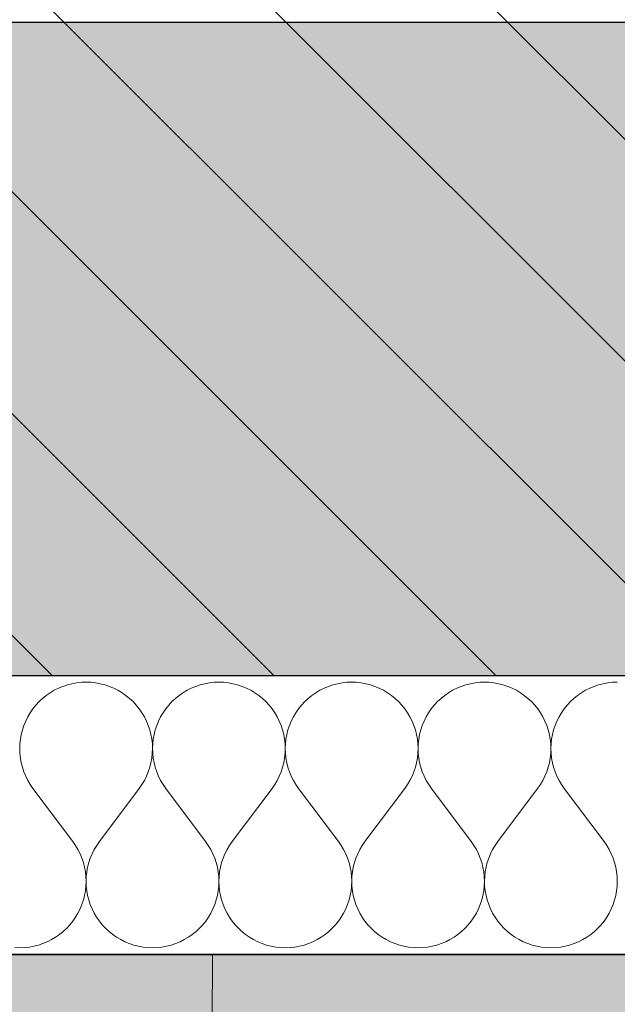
# Model space of a CAD drawing. Header units: millimetres. Extents: x -40276 to 214973, y -147941 to 35228.
# Tile 23 of 256: x -16724 to -16381, y 161 to 726. Entities that reach past the tile are written whole.
import ezdxf

# ---------------------------------------------------------------- set-up
doc = ezdxf.new("R2010")
doc.units = ezdxf.units.MM
doc.header["$MEASUREMENT"] = 0
doc.linetypes.add('Wipeout_Contour', pattern=[1000, 0, -1000])
for name, color, linetype in [('1._POHLED ZÁPADNÍ_2_0_plochy', 7, 'Continuous'), ('1._POHLED ZÁPADNÍ_2_2D prvky - obecné', 7, 'Continuous'), ('1._POHLED ZÁPADNÍ_2_akustické prvky', 7, 'Continuous'), ('1._POHLED ZÁPADNÍ_2_Nové_Výplně – Řezové', 7, 'Continuous'), ('1._POHLED ZÁPADNÍ_2_Situace - terén', 7, 'Continuous'), ('1._POHLED ZÁPADNÍ_2_TZB - elektroinstalace', 7, 'Continuous'), ('1._POHLED ZÁPADNÍ_2_Výplně – Řezové', 7, 'Continuous')]:
    doc.layers.add(name, color=color, linetype=linetype)
doc.linetypes.add('Elektřina - Elektrické vedení NN', pattern='A,0,[5,C.3 Koordinační situační výkres1.Shx,S=0.238095,R=0,X=0,Y=0.001199],-33,0', length=33)

# ---------------------------------------------------------------- blocks, each defined once
blk = doc.blocks.new('*X3', base_point=(-42174.69, -26223.67))
at = {"layer": '1._POHLED ZÁPADNÍ_2_Nové_Výplně – Řezové', "color": 21, "linetype": 'Continuous', "lineweight": 20, "true_color": 0xffaaaa}
for p, q in [((-16693.82, 345.05), (-16696.45, 344.37)), ((-16691.14, 345.53), (-16693.82, 345.05)), ((-16688.43, 345.82), (-16691.14, 345.53)), ((-16685.71, 345.92), (-16688.43, 345.82)), ((-16683, 345.82), (-16685.71, 345.92)), ((-16680.29, 345.53), (-16683, 345.82)), ((-16677.61, 345.05), (-16680.29, 345.53)), ((-16674.98, 344.37), (-16677.61, 345.05)), ((-16617.62, 345.05), (-16620.26, 344.37)), ((-16614.95, 345.53), (-16617.62, 345.05)), ((-16612.24, 345.82), (-16614.95, 345.53)), ((-16609.52, 345.92), (-16612.24, 345.82)), ((-16606.81, 345.82), (-16609.52, 345.92)), ((-16604.1, 345.53), (-16606.81, 345.82)), ((-16601.42, 345.05), (-16604.1, 345.53)), ((-16598.79, 344.37), (-16601.42, 345.05)), ((-16541.43, 345.05), (-16544.07, 344.37)), ((-16538.76, 345.53), (-16541.43, 345.05)), ((-16536.05, 345.82), (-16538.76, 345.53)), ((-16533.33, 345.92), (-16536.05, 345.82)), ((-16530.61, 345.82), (-16533.33, 345.92)), ((-16527.91, 345.53), (-16530.61, 345.82)), ((-16525.23, 345.05), (-16527.91, 345.53)), ((-16522.6, 344.37), (-16525.23, 345.05)), ((-16465.24, 345.05), (-16467.88, 344.37)), ((-16462.57, 345.53), (-16465.24, 345.05)), ((-16459.86, 345.82), (-16462.57, 345.53)), ((-16457.14, 345.92), (-16459.86, 345.82)), ((-16454.42, 345.82), (-16457.14, 345.92)), ((-16451.72, 345.53), (-16454.42, 345.82)), ((-16449.04, 345.05), (-16451.72, 345.53)), ((-16446.41, 344.37), (-16449.04, 345.05)), ((-16389.05, 345.05), (-16391.69, 344.37)), ((-16386.38, 345.53), (-16389.05, 345.05)), ((-16383.67, 345.82), (-16386.38, 345.53)), ((-16380.95, 345.92), (-16383.67, 345.82)), ((-16706.32, 339.86), (-16708.55, 338.31)), ((-16703.98, 341.25), (-16706.32, 339.86)), ((-16701.55, 342.47), (-16703.98, 341.25)), ((-16699.03, 343.51), (-16701.55, 342.47)), ((-16696.45, 344.37), (-16699.03, 343.51)), ((-16672.4, 343.51), (-16674.98, 344.37)), ((-16669.88, 342.47), (-16672.4, 343.51)), ((-16667.45, 341.25), (-16669.88, 342.47)), ((-16665.11, 339.86), (-16667.45, 341.25)), ((-16662.88, 338.31), (-16665.11, 339.86)), ((-16630.13, 339.86), (-16632.36, 338.31)), ((-16627.79, 341.25), (-16630.13, 339.86)), ((-16625.36, 342.47), (-16627.79, 341.25)), ((-16622.84, 343.51), (-16625.36, 342.47)), ((-16620.26, 344.37), (-16622.84, 343.51)), ((-16596.21, 343.51), (-16598.79, 344.37)), ((-16593.69, 342.47), (-16596.21, 343.51)), ((-16591.26, 341.25), (-16593.69, 342.47)), ((-16588.92, 339.86), (-16591.26, 341.25)), ((-16586.69, 338.31), (-16588.92, 339.86)), ((-16553.94, 339.86), (-16556.17, 338.31)), ((-16551.6, 341.25), (-16553.94, 339.86)), ((-16549.16, 342.47), (-16551.6, 341.25)), ((-16546.65, 343.51), (-16549.16, 342.47)), ((-16544.07, 344.37), (-16546.65, 343.51)), ((-16520.02, 343.51), (-16522.6, 344.37)), ((-16517.5, 342.47), (-16520.02, 343.51)), ((-16515.07, 341.25), (-16517.5, 342.47)), ((-16512.73, 339.86), (-16515.07, 341.25)), ((-16510.5, 338.31), (-16512.73, 339.86)), ((-16477.75, 339.86), (-16479.98, 338.31)), ((-16475.41, 341.25), (-16477.75, 339.86)), ((-16472.97, 342.47), (-16475.41, 341.25)), ((-16470.46, 343.51), (-16472.97, 342.47)), ((-16467.88, 344.37), (-16470.46, 343.51)), ((-16443.82, 343.51), (-16446.41, 344.37)), ((-16441.31, 342.47), (-16443.82, 343.51)), ((-16438.88, 341.25), (-16441.31, 342.47)), ((-16436.54, 339.86), (-16438.88, 341.25)), ((-16434.31, 338.31), (-16436.54, 339.86)), ((-16401.56, 339.86), (-16403.79, 338.31)), ((-16399.22, 341.25), (-16401.56, 339.86)), ((-16396.78, 342.47), (-16399.22, 341.25)), ((-16394.27, 343.51), (-16396.78, 342.47)), ((-16391.69, 344.37), (-16394.27, 343.51)), ((-16712.66, 334.75), (-16714.51, 332.76)), ((-16710.67, 336.6), (-16712.66, 334.75)), ((-16708.55, 338.31), (-16710.67, 336.6)), ((-16660.76, 336.6), (-16662.88, 338.31)), ((-16658.77, 334.75), (-16660.76, 336.6)), ((-16656.92, 332.76), (-16658.77, 334.75)), ((-16636.47, 334.75), (-16638.32, 332.76)), ((-16634.48, 336.6), (-16636.47, 334.75)), ((-16632.36, 338.31), (-16634.48, 336.6)), ((-16584.57, 336.6), (-16586.69, 338.31)), ((-16582.58, 334.75), (-16584.57, 336.6)), ((-16580.72, 332.76), (-16582.58, 334.75)), ((-16560.28, 334.75), (-16562.13, 332.76)), ((-16558.29, 336.6), (-16560.28, 334.75)), ((-16556.17, 338.31), (-16558.29, 336.6)), ((-16508.38, 336.6), (-16510.5, 338.31)), ((-16506.39, 334.75), (-16508.38, 336.6)), ((-16504.53, 332.76), (-16506.39, 334.75)), ((-16484.09, 334.75), (-16485.94, 332.76)), ((-16482.1, 336.6), (-16484.09, 334.75)), ((-16479.98, 338.31), (-16482.1, 336.6)), ((-16432.19, 336.6), (-16434.31, 338.31)), ((-16430.2, 334.75), (-16432.19, 336.6)), ((-16428.34, 332.76), (-16430.2, 334.75)), ((-16407.9, 334.75), (-16409.75, 332.76)), ((-16405.91, 336.6), (-16407.9, 334.75)), ((-16403.79, 338.31), (-16405.91, 336.6)), ((-16717.77, 328.4), (-16719.16, 326.06)), ((-16716.22, 330.64), (-16717.77, 328.4)), ((-16714.51, 332.76), (-16716.22, 330.64)), ((-16655.21, 330.64), (-16656.92, 332.76)), ((-16653.66, 328.4), (-16655.21, 330.64)), ((-16652.27, 326.06), (-16653.66, 328.4)), ((-16641.58, 328.4), (-16642.97, 326.06)), ((-16640.03, 330.64), (-16641.58, 328.4)), ((-16638.32, 332.76), (-16640.03, 330.64)), ((-16579.02, 330.64), (-16580.72, 332.76)), ((-16577.47, 328.4), (-16579.02, 330.64)), ((-16576.08, 326.06), (-16577.47, 328.4)), ((-16565.39, 328.4), (-16566.78, 326.06)), ((-16563.84, 330.64), (-16565.39, 328.4)), ((-16562.13, 332.76), (-16563.84, 330.64)), ((-16502.83, 330.64), (-16504.53, 332.76)), ((-16501.28, 328.4), (-16502.83, 330.64)), ((-16499.89, 326.06), (-16501.28, 328.4)), ((-16489.2, 328.4), (-16490.59, 326.06)), ((-16487.65, 330.64), (-16489.2, 328.4)), ((-16485.94, 332.76), (-16487.65, 330.64)), ((-16426.64, 330.64), (-16428.34, 332.76)), ((-16425.09, 328.4), (-16426.64, 330.64)), ((-16423.7, 326.06), (-16425.09, 328.4)), ((-16413.01, 328.4), (-16414.4, 326.06)), ((-16411.46, 330.64), (-16413.01, 328.4)), ((-16409.75, 332.76), (-16411.46, 330.64)), ((-16720.37, 323.63), (-16721.41, 321.12)), ((-16719.16, 326.06), (-16720.37, 323.63)), ((-16651.05, 323.63), (-16652.27, 326.06)), ((-16650.01, 321.12), (-16651.05, 323.63)), ((-16644.18, 323.63), (-16645.22, 321.12)), ((-16642.97, 326.06), (-16644.18, 323.63)), ((-16574.86, 323.63), (-16576.08, 326.06)), ((-16573.82, 321.12), (-16574.86, 323.63)), ((-16567.99, 323.63), (-16569.03, 321.12)), ((-16566.78, 326.06), (-16567.99, 323.63)), ((-16498.67, 323.63), (-16499.89, 326.06)), ((-16497.63, 321.12), (-16498.67, 323.63)), ((-16491.8, 323.63), (-16492.84, 321.12)), ((-16490.59, 326.06), (-16491.8, 323.63)), ((-16422.48, 323.63), (-16423.7, 326.06)), ((-16421.44, 321.12), (-16422.48, 323.63)), ((-16415.61, 323.63), (-16416.65, 321.12)), ((-16414.4, 326.06), (-16415.61, 323.63)), ((-16722.27, 318.53), (-16722.94, 315.9)), ((-16721.41, 321.12), (-16722.27, 318.53)), ((-16649.16, 318.53), (-16650.01, 321.12)), ((-16648.49, 315.9), (-16649.16, 318.53)), ((-16646.08, 318.53), (-16646.75, 315.9)), ((-16645.22, 321.12), (-16646.08, 318.53)), ((-16572.97, 318.53), (-16573.82, 321.12)), ((-16572.29, 315.9), (-16572.97, 318.53)), ((-16569.89, 318.53), (-16570.56, 315.9)), ((-16569.03, 321.12), (-16569.89, 318.53)), ((-16496.78, 318.53), (-16497.63, 321.12)), ((-16496.1, 315.9), (-16496.78, 318.53)), ((-16493.7, 318.53), (-16494.37, 315.9)), ((-16492.84, 321.12), (-16493.7, 318.53)), ((-16420.59, 318.53), (-16421.44, 321.12)), ((-16419.91, 315.9), (-16420.59, 318.53)), ((-16417.51, 318.53), (-16418.18, 315.9)), ((-16416.65, 321.12), (-16417.51, 318.53)), ((-16723.42, 313.22), (-16723.71, 310.52)), ((-16722.94, 315.9), (-16723.42, 313.22)), ((-16648, 313.22), (-16648.49, 315.9)), ((-16647.71, 310.52), (-16648, 313.22)), ((-16647.23, 313.22), (-16647.52, 310.52)), ((-16646.75, 315.9), (-16647.23, 313.22)), ((-16571.81, 313.22), (-16572.29, 315.9)), ((-16571.52, 310.52), (-16571.81, 313.22)), ((-16571.04, 313.22), (-16571.33, 310.52)), ((-16570.56, 315.9), (-16571.04, 313.22)), ((-16495.62, 313.22), (-16496.1, 315.9)), ((-16495.33, 310.52), (-16495.62, 313.22)), ((-16494.85, 313.22), (-16495.14, 310.52)), ((-16494.37, 315.9), (-16494.85, 313.22)), ((-16419.43, 313.22), (-16419.91, 315.9)), ((-16419.14, 310.52), (-16419.43, 313.22)), ((-16418.66, 313.22), (-16418.95, 310.52)), ((-16418.18, 315.9), (-16418.66, 313.22)), ((-16723.71, 310.52), (-16723.81, 307.8)), ((-16723.81, 307.8), (-16723.71, 305.08)), ((-16647.72, 305.08), (-16647.62, 307.8)), ((-16647.62, 307.8), (-16647.71, 310.52)), ((-16647.52, 310.52), (-16647.62, 307.8)), ((-16647.62, 307.8), (-16647.52, 305.08)), ((-16571.53, 305.08), (-16571.43, 307.8)), ((-16571.43, 307.8), (-16571.52, 310.52)), ((-16571.33, 310.52), (-16571.43, 307.8)), ((-16571.43, 307.8), (-16571.33, 305.08)), ((-16495.34, 305.08), (-16495.24, 307.8)), ((-16495.24, 307.8), (-16495.33, 310.52)), ((-16495.14, 310.52), (-16495.24, 307.8)), ((-16495.24, 307.8), (-16495.14, 305.08)), ((-16419.15, 305.08), (-16419.05, 307.8)), ((-16419.05, 307.8), (-16419.14, 310.52)), ((-16418.95, 310.52), (-16419.05, 307.8)), ((-16419.05, 307.8), (-16418.95, 305.08)), ((-16723.71, 305.08), (-16723.42, 302.37)), ((-16723.42, 302.37), (-16722.93, 299.7)), ((-16722.93, 299.7), (-16722.26, 297.06)), ((-16649.17, 297.06), (-16648.5, 299.7)), ((-16648.5, 299.7), (-16648.01, 302.37)), ((-16648.01, 302.37), (-16647.72, 305.08)), ((-16647.52, 305.08), (-16647.23, 302.37)), ((-16647.23, 302.37), (-16646.74, 299.7)), ((-16646.74, 299.7), (-16646.07, 297.06)), ((-16572.98, 297.06), (-16572.31, 299.7)), ((-16572.31, 299.7), (-16571.82, 302.37)), ((-16571.82, 302.37), (-16571.53, 305.08)), ((-16571.33, 305.08), (-16571.04, 302.37)), ((-16571.04, 302.37), (-16570.55, 299.7)), ((-16570.55, 299.7), (-16569.88, 297.06)), ((-16496.79, 297.06), (-16496.11, 299.7)), ((-16496.11, 299.7), (-16495.63, 302.37)), ((-16495.63, 302.37), (-16495.34, 305.08)), ((-16495.14, 305.08), (-16494.85, 302.37)), ((-16494.85, 302.37), (-16494.36, 299.7)), ((-16494.36, 299.7), (-16493.69, 297.06)), ((-16420.6, 297.06), (-16419.92, 299.7)), ((-16419.92, 299.7), (-16419.44, 302.37)), ((-16419.44, 302.37), (-16419.15, 305.08)), ((-16418.95, 305.08), (-16418.66, 302.37)), ((-16418.66, 302.37), (-16418.17, 299.7)), ((-16418.17, 299.7), (-16417.5, 297.06)), ((-16722.26, 297.06), (-16721.4, 294.48)), ((-16721.4, 294.48), (-16720.35, 291.97)), ((-16651.07, 291.97), (-16650.03, 294.48)), ((-16650.03, 294.48), (-16649.17, 297.06)), ((-16646.07, 297.06), (-16645.21, 294.48)), ((-16645.21, 294.48), (-16644.16, 291.97)), ((-16574.88, 291.97), (-16573.84, 294.48)), ((-16573.84, 294.48), (-16572.98, 297.06)), ((-16569.88, 297.06), (-16569.02, 294.48)), ((-16569.02, 294.48), (-16567.97, 291.97)), ((-16498.69, 291.97), (-16497.65, 294.48)), ((-16497.65, 294.48), (-16496.79, 297.06)), ((-16493.69, 297.06), (-16492.83, 294.48)), ((-16492.83, 294.48), (-16491.78, 291.97)), ((-16422.5, 291.97), (-16421.46, 294.48)), ((-16421.46, 294.48), (-16420.6, 297.06)), ((-16417.5, 297.06), (-16416.64, 294.48)), ((-16416.64, 294.48), (-16415.59, 291.97)), ((-16720.35, 291.97), (-16719.13, 289.54)), ((-16719.13, 289.54), (-16717.74, 287.2)), ((-16653.68, 287.2), (-16652.29, 289.54)), ((-16652.29, 289.54), (-16651.07, 291.97)), ((-16644.16, 291.97), (-16642.94, 289.54)), ((-16642.94, 289.54), (-16641.55, 287.2)), ((-16577.49, 287.2), (-16576.1, 289.54)), ((-16576.1, 289.54), (-16574.88, 291.97)), ((-16567.97, 291.97), (-16566.75, 289.54)), ((-16566.75, 289.54), (-16565.36, 287.2)), ((-16501.3, 287.2), (-16499.91, 289.54)), ((-16499.91, 289.54), (-16498.69, 291.97)), ((-16491.78, 291.97), (-16490.56, 289.54)), ((-16490.56, 289.54), (-16489.17, 287.2)), ((-16425.11, 287.2), (-16423.72, 289.54)), ((-16423.72, 289.54), (-16422.5, 291.97)), ((-16415.59, 291.97), (-16414.37, 289.54)), ((-16414.37, 289.54), (-16412.98, 287.2)), ((-16717.74, 287.2), (-16716.19, 284.96)), ((-16693.33, 254.49), (-16716.19, 284.96)), ((-16678.1, 254.49), (-16655.24, 284.96)), ((-16655.24, 284.96), (-16653.68, 287.2)), ((-16641.55, 287.2), (-16640, 284.96)), ((-16617.14, 254.49), (-16640, 284.96)), ((-16601.9, 254.49), (-16579.05, 284.96)), ((-16579.05, 284.96), (-16577.49, 287.2)), ((-16565.36, 287.2), (-16563.81, 284.96)), ((-16540.95, 254.49), (-16563.81, 284.96)), ((-16525.71, 254.49), (-16502.86, 284.96)), ((-16502.86, 284.96), (-16501.3, 287.2)), ((-16489.17, 287.2), (-16487.62, 284.96)), ((-16464.76, 254.49), (-16487.62, 284.96)), ((-16449.52, 254.49), (-16426.67, 284.96)), ((-16426.67, 284.96), (-16425.11, 287.2)), ((-16412.98, 287.2), (-16411.43, 284.96)), ((-16388.57, 254.49), (-16411.43, 284.96)), ((-16691.78, 252.25), (-16693.33, 254.49)), ((-16678.1, 254.49), (-16679.65, 252.25)), ((-16615.59, 252.25), (-16617.14, 254.49)), ((-16601.9, 254.49), (-16603.46, 252.25)), ((-16539.4, 252.25), (-16540.95, 254.49)), ((-16525.71, 254.49), (-16527.27, 252.25)), ((-16463.21, 252.25), (-16464.76, 254.49)), ((-16449.52, 254.49), (-16451.08, 252.25)), ((-16387.02, 252.25), (-16388.57, 254.49)), ((-16690.39, 249.92), (-16691.78, 252.25)), ((-16689.17, 247.48), (-16690.39, 249.92)), ((-16681.04, 249.92), (-16682.26, 247.48)), ((-16679.65, 252.25), (-16681.04, 249.92)), ((-16614.2, 249.92), (-16615.59, 252.25)), ((-16612.98, 247.48), (-16614.2, 249.92)), ((-16604.85, 249.92), (-16606.07, 247.48)), ((-16603.46, 252.25), (-16604.85, 249.92)), ((-16538.01, 249.92), (-16539.4, 252.25)), ((-16536.79, 247.48), (-16538.01, 249.92)), ((-16528.66, 249.92), (-16529.88, 247.48)), ((-16527.27, 252.25), (-16528.66, 249.92)), ((-16461.82, 249.92), (-16463.21, 252.25)), ((-16460.6, 247.48), (-16461.82, 249.92)), ((-16452.47, 249.92), (-16453.69, 247.48)), ((-16451.08, 252.25), (-16452.47, 249.92)), ((-16385.63, 249.92), (-16387.02, 252.25)), ((-16384.41, 247.48), (-16385.63, 249.92)), ((-16688.13, 244.97), (-16689.17, 247.48)), ((-16687.27, 242.39), (-16688.13, 244.97)), ((-16683.3, 244.97), (-16684.16, 242.39)), ((-16682.26, 247.48), (-16683.3, 244.97)), ((-16611.94, 244.97), (-16612.98, 247.48)), ((-16611.08, 242.39), (-16611.94, 244.97)), ((-16607.11, 244.97), (-16607.97, 242.39)), ((-16606.07, 247.48), (-16607.11, 244.97)), ((-16535.75, 244.97), (-16536.79, 247.48)), ((-16534.88, 242.39), (-16535.75, 244.97)), ((-16530.92, 244.97), (-16531.78, 242.39)), ((-16529.88, 247.48), (-16530.92, 244.97)), ((-16459.56, 244.97), (-16460.6, 247.48)), ((-16458.69, 242.39), (-16459.56, 244.97)), ((-16454.73, 244.97), (-16455.59, 242.39)), ((-16453.69, 247.48), (-16454.73, 244.97)), ((-16383.36, 244.97), (-16384.41, 247.48)), ((-16382.5, 242.39), (-16383.36, 244.97)), ((-16686.59, 239.76), (-16687.27, 242.39)), ((-16686.11, 237.08), (-16686.59, 239.76)), ((-16684.84, 239.76), (-16685.32, 237.08)), ((-16684.16, 242.39), (-16684.84, 239.76)), ((-16610.4, 239.76), (-16611.08, 242.39)), ((-16609.92, 237.08), (-16610.4, 239.76)), ((-16608.65, 239.76), (-16609.13, 237.08)), ((-16607.97, 242.39), (-16608.65, 239.76)), ((-16534.21, 239.76), (-16534.88, 242.39)), ((-16533.72, 237.08), (-16534.21, 239.76)), ((-16532.46, 239.76), (-16532.94, 237.08)), ((-16531.78, 242.39), (-16532.46, 239.76)), ((-16458.02, 239.76), (-16458.69, 242.39)), ((-16457.53, 237.08), (-16458.02, 239.76)), ((-16456.27, 239.76), (-16456.75, 237.08)), ((-16455.59, 242.39), (-16456.27, 239.76)), ((-16381.83, 239.76), (-16382.5, 242.39)), ((-16381.34, 237.08), (-16381.83, 239.76)), ((-16685.81, 234.37), (-16686.11, 237.08)), ((-16685.71, 231.66), (-16685.81, 234.37)), ((-16685.81, 228.94), (-16685.71, 231.66)), ((-16685.62, 234.37), (-16685.71, 231.66)), ((-16685.71, 231.66), (-16685.62, 228.94)), ((-16685.32, 237.08), (-16685.62, 234.37)), ((-16609.62, 234.37), (-16609.92, 237.08)), ((-16609.52, 231.66), (-16609.62, 234.37)), ((-16609.62, 228.94), (-16609.52, 231.66)), ((-16609.42, 234.37), (-16609.52, 231.66)), ((-16609.52, 231.66), (-16609.43, 228.94)), ((-16609.13, 237.08), (-16609.42, 234.37)), ((-16533.43, 234.37), (-16533.72, 237.08)), ((-16533.33, 231.66), (-16533.43, 234.37)), ((-16533.43, 228.94), (-16533.33, 231.66)), ((-16533.23, 234.37), (-16533.33, 231.66)), ((-16533.33, 231.66), (-16533.24, 228.94)), ((-16532.94, 237.08), (-16533.23, 234.37)), ((-16457.24, 234.37), (-16457.53, 237.08)), ((-16457.14, 231.66), (-16457.24, 234.37)), ((-16457.24, 228.94), (-16457.14, 231.66)), ((-16457.04, 234.37), (-16457.14, 231.66)), ((-16457.14, 231.66), (-16457.05, 228.94)), ((-16456.75, 237.08), (-16457.04, 234.37)), ((-16381.05, 234.37), (-16381.34, 237.08)), ((-16380.95, 231.66), (-16381.05, 234.37)), ((-16381.05, 228.94), (-16380.95, 231.66)), ((-16686.58, 223.55), (-16686.1, 226.23)), ((-16686.1, 226.23), (-16685.81, 228.94)), ((-16685.62, 228.94), (-16685.33, 226.23)), ((-16685.33, 226.23), (-16684.85, 223.55)), ((-16610.39, 223.55), (-16609.91, 226.23)), ((-16609.91, 226.23), (-16609.62, 228.94)), ((-16609.43, 228.94), (-16609.14, 226.23)), ((-16609.14, 226.23), (-16608.66, 223.55)), ((-16534.2, 223.55), (-16533.72, 226.23)), ((-16533.72, 226.23), (-16533.43, 228.94)), ((-16533.24, 228.94), (-16532.95, 226.23)), ((-16532.95, 226.23), (-16532.47, 223.55)), ((-16458.01, 223.55), (-16457.53, 226.23)), ((-16457.53, 226.23), (-16457.24, 228.94)), ((-16457.05, 228.94), (-16456.76, 226.23)), ((-16456.76, 226.23), (-16456.28, 223.55)), ((-16381.82, 223.55), (-16381.34, 226.23)), ((-16381.34, 226.23), (-16381.05, 228.94)), ((-16688.11, 218.34), (-16687.25, 220.92)), ((-16687.25, 220.92), (-16686.58, 223.55)), ((-16684.85, 223.55), (-16684.18, 220.92)), ((-16684.18, 220.92), (-16683.32, 218.34)), ((-16611.92, 218.34), (-16611.06, 220.92)), ((-16611.06, 220.92), (-16610.39, 223.55)), ((-16608.66, 223.55), (-16607.99, 220.92)), ((-16607.99, 220.92), (-16607.13, 218.34)), ((-16535.73, 218.34), (-16534.87, 220.92)), ((-16534.87, 220.92), (-16534.2, 223.55)), ((-16532.47, 223.55), (-16531.8, 220.92)), ((-16531.8, 220.92), (-16530.94, 218.34)), ((-16459.54, 218.34), (-16458.68, 220.92)), ((-16458.68, 220.92), (-16458.01, 223.55)), ((-16456.28, 223.55), (-16455.61, 220.92)), ((-16455.61, 220.92), (-16454.75, 218.34)), ((-16383.35, 218.34), (-16382.49, 220.92)), ((-16382.49, 220.92), (-16381.82, 223.55)), ((-16690.37, 213.39), (-16689.15, 215.82)), ((-16689.15, 215.82), (-16688.11, 218.34)), ((-16683.32, 218.34), (-16682.28, 215.82)), ((-16682.28, 215.82), (-16681.06, 213.39)), ((-16614.18, 213.39), (-16612.96, 215.82)), ((-16612.96, 215.82), (-16611.92, 218.34)), ((-16607.13, 218.34), (-16606.09, 215.82)), ((-16606.09, 215.82), (-16604.87, 213.39)), ((-16537.99, 213.39), (-16536.77, 215.82)), ((-16536.77, 215.82), (-16535.73, 218.34)), ((-16530.94, 218.34), (-16529.9, 215.82)), ((-16529.9, 215.82), (-16528.68, 213.39)), ((-16461.79, 213.39), (-16460.58, 215.82)), ((-16460.58, 215.82), (-16459.54, 218.34)), ((-16454.75, 218.34), (-16453.71, 215.82)), ((-16453.71, 215.82), (-16452.49, 213.39)), ((-16385.6, 213.39), (-16384.39, 215.82)), ((-16384.39, 215.82), (-16383.35, 218.34)), ((-16693.3, 208.81), (-16691.75, 211.05)), ((-16691.75, 211.05), (-16690.37, 213.39)), ((-16681.06, 213.39), (-16679.68, 211.05)), ((-16679.68, 211.05), (-16678.12, 208.81)), ((-16617.11, 208.81), (-16615.56, 211.05)), ((-16615.56, 211.05), (-16614.18, 213.39)), ((-16604.87, 213.39), (-16603.48, 211.05)), ((-16603.48, 211.05), (-16601.93, 208.81)), ((-16540.92, 208.81), (-16539.37, 211.05)), ((-16539.37, 211.05), (-16537.99, 213.39)), ((-16528.68, 213.39), (-16527.29, 211.05)), ((-16527.29, 211.05), (-16525.74, 208.81)), ((-16464.73, 208.81), (-16463.18, 211.05)), ((-16463.18, 211.05), (-16461.79, 213.39)), ((-16452.49, 213.39), (-16451.1, 211.05)), ((-16451.1, 211.05), (-16449.55, 208.81)), ((-16388.54, 208.81), (-16386.99, 211.05)), ((-16386.99, 211.05), (-16385.6, 213.39)), ((-16698.85, 202.85), (-16696.86, 204.7)), ((-16696.86, 204.7), (-16695.01, 206.69)), ((-16695.01, 206.69), (-16693.3, 208.81)), ((-16678.12, 208.81), (-16676.42, 206.69)), ((-16676.42, 206.69), (-16674.57, 204.7)), ((-16674.57, 204.7), (-16672.57, 202.85)), ((-16622.66, 202.85), (-16620.67, 204.7)), ((-16620.67, 204.7), (-16618.82, 206.69)), ((-16618.82, 206.69), (-16617.11, 208.81)), ((-16601.93, 208.81), (-16600.23, 206.69)), ((-16600.23, 206.69), (-16598.37, 204.7)), ((-16598.37, 204.7), (-16596.38, 202.85)), ((-16546.47, 202.85), (-16544.48, 204.7)), ((-16544.48, 204.7), (-16542.63, 206.69)), ((-16542.63, 206.69), (-16540.92, 208.81)), ((-16525.74, 208.81), (-16524.04, 206.69)), ((-16524.04, 206.69), (-16522.18, 204.7)), ((-16522.18, 204.7), (-16520.19, 202.85)), ((-16470.28, 202.85), (-16468.29, 204.7)), ((-16468.29, 204.7), (-16466.44, 206.69)), ((-16466.44, 206.69), (-16464.73, 208.81)), ((-16449.55, 208.81), (-16447.85, 206.69)), ((-16447.85, 206.69), (-16445.99, 204.7)), ((-16445.99, 204.7), (-16444, 202.85)), ((-16394.09, 202.85), (-16392.1, 204.7)), ((-16392.1, 204.7), (-16390.25, 206.69)), ((-16390.25, 206.69), (-16388.54, 208.81)), ((-16707.98, 196.98), (-16705.55, 198.2)), ((-16705.55, 198.2), (-16703.21, 199.59)), ((-16703.21, 199.59), (-16700.97, 201.14)), ((-16700.97, 201.14), (-16698.85, 202.85)), ((-16672.57, 202.85), (-16670.46, 201.14)), ((-16670.46, 201.14), (-16668.22, 199.59)), ((-16668.22, 199.59), (-16665.88, 198.2)), ((-16665.88, 198.2), (-16663.45, 196.98)), ((-16631.79, 196.98), (-16629.36, 198.2)), ((-16629.36, 198.2), (-16627.02, 199.59)), ((-16627.02, 199.59), (-16624.78, 201.14)), ((-16624.78, 201.14), (-16622.66, 202.85)), ((-16596.38, 202.85), (-16594.27, 201.14)), ((-16594.27, 201.14), (-16592.03, 199.59)), ((-16592.03, 199.59), (-16589.69, 198.2)), ((-16589.69, 198.2), (-16587.26, 196.98)), ((-16555.6, 196.98), (-16553.16, 198.2)), ((-16553.16, 198.2), (-16550.83, 199.59)), ((-16550.83, 199.59), (-16548.59, 201.14)), ((-16548.59, 201.14), (-16546.47, 202.85)), ((-16520.19, 202.85), (-16518.08, 201.14)), ((-16518.08, 201.14), (-16515.84, 199.59)), ((-16515.84, 199.59), (-16513.5, 198.2)), ((-16513.5, 198.2), (-16511.07, 196.98)), ((-16479.41, 196.98), (-16476.97, 198.2)), ((-16476.97, 198.2), (-16474.63, 199.59)), ((-16474.63, 199.59), (-16472.4, 201.14)), ((-16472.4, 201.14), (-16470.28, 202.85)), ((-16444, 202.85), (-16441.89, 201.14)), ((-16441.89, 201.14), (-16439.65, 199.59)), ((-16439.65, 199.59), (-16437.31, 198.2)), ((-16437.31, 198.2), (-16434.88, 196.98)), ((-16403.22, 196.98), (-16400.78, 198.2)), ((-16400.78, 198.2), (-16398.44, 199.59)), ((-16398.44, 199.59), (-16396.21, 201.14)), ((-16396.21, 201.14), (-16394.09, 202.85)), ((-16726.53, 193.63), (-16723.81, 193.54)), ((-16723.81, 193.54), (-16721.09, 193.63)), ((-16721.09, 193.63), (-16718.39, 193.92)), ((-16718.39, 193.92), (-16715.71, 194.41)), ((-16715.71, 194.41), (-16713.07, 195.08)), ((-16713.07, 195.08), (-16710.49, 195.94)), ((-16710.49, 195.94), (-16707.98, 196.98)), ((-16663.45, 196.98), (-16660.94, 195.94)), ((-16660.94, 195.94), (-16658.36, 195.08)), ((-16658.36, 195.08), (-16655.72, 194.41)), ((-16655.72, 194.41), (-16653.04, 193.92)), ((-16653.04, 193.92), (-16650.34, 193.63)), ((-16650.34, 193.63), (-16647.62, 193.54)), ((-16647.62, 193.54), (-16644.9, 193.63)), ((-16644.9, 193.63), (-16642.2, 193.92)), ((-16642.2, 193.92), (-16639.52, 194.41)), ((-16639.52, 194.41), (-16636.88, 195.08)), ((-16636.88, 195.08), (-16634.3, 195.94)), ((-16634.3, 195.94), (-16631.79, 196.98)), ((-16587.26, 196.98), (-16584.75, 195.94)), ((-16584.75, 195.94), (-16582.17, 195.08)), ((-16582.17, 195.08), (-16579.53, 194.41)), ((-16579.53, 194.41), (-16576.85, 193.92)), ((-16576.85, 193.92), (-16574.15, 193.63)), ((-16574.15, 193.63), (-16571.43, 193.54)), ((-16571.43, 193.54), (-16568.71, 193.63)), ((-16568.71, 193.63), (-16566, 193.92)), ((-16566, 193.92), (-16563.33, 194.41)), ((-16563.33, 194.41), (-16560.69, 195.08)), ((-16560.69, 195.08), (-16558.11, 195.94)), ((-16558.11, 195.94), (-16555.6, 196.98)), ((-16511.07, 196.98), (-16508.56, 195.94)), ((-16508.56, 195.94), (-16505.98, 195.08)), ((-16505.98, 195.08), (-16503.34, 194.41)), ((-16503.34, 194.41), (-16500.66, 193.92)), ((-16500.66, 193.92), (-16497.96, 193.63)), ((-16497.96, 193.63), (-16495.24, 193.54)), ((-16495.24, 193.54), (-16492.52, 193.63)), ((-16492.52, 193.63), (-16489.81, 193.92)), ((-16489.81, 193.92), (-16487.14, 194.41)), ((-16487.14, 194.41), (-16484.5, 195.08)), ((-16484.5, 195.08), (-16481.92, 195.94)), ((-16481.92, 195.94), (-16479.41, 196.98)), ((-16434.88, 196.98), (-16432.37, 195.94)), ((-16432.37, 195.94), (-16429.78, 195.08)), ((-16429.78, 195.08), (-16427.15, 194.41)), ((-16427.15, 194.41), (-16424.47, 193.92)), ((-16424.47, 193.92), (-16421.77, 193.63)), ((-16421.77, 193.63), (-16419.05, 193.54)), ((-16419.05, 193.54), (-16416.33, 193.63)), ((-16416.33, 193.63), (-16413.62, 193.92)), ((-16413.62, 193.92), (-16410.95, 194.41)), ((-16410.95, 194.41), (-16408.31, 195.08)), ((-16408.31, 195.08), (-16405.73, 195.94)), ((-16405.73, 195.94), (-16403.22, 196.98))]:
    blk.add_line(p, q, dxfattribs=at)

msp = doc.modelspace()

# ---------------------------------------------------------------- hatches: boundary and pattern name
at = {"layer": '1._POHLED ZÁPADNÍ_2_0_plochy', "linetype": 'Continuous', "lineweight": 0, "true_color": 0x725616}
msp.add_hatch(color=46, dxfattribs=at).paths.add_polyline_path([(-40276.11, 380.05), (-40276.11, -1043.68), (-26430.13, -1753.82), (-207.83, -1407.24, 0.378179), (2221.6, 744.43), (1454.58, 22244.44), (546.81, 28172.03), (-1346.6, 35227.52), (-3442.11, 35227.52), (-1029.19, 25664.88), (-238.38, 17796.01), (-239.22, 14109.25), (861.41, 14093.65), (783.04, 8563.06), (-240.47, 8577.57), (-242.36, 270.44), (-4572.17, 250.22), (-4572.63, 350.63), (-5872.68, 344.56), (-5872.22, 244.16), (-7761.04, 235.34), (-7759.92, 351.1), (-8809.82, 361.27), (-8811.09, 230.44), (-11400.33, 218.35), (-11400.37, 351.08), (-12450.37, 350.77), (-12450.33, 213.45), (-13471.16, 208.68), (-13473.3, 368.51), (-14863.29, 349.89), (-14861.31, 202.19), (-20482.16, 175.95), (-20484.75, 349.86), (-26651.76, 257.8), (-26680.1, 83.42), (-26744.58, -483.48), (-39549.98, 311.19)])
at = {"layer": '1._POHLED ZÁPADNÍ_2_0_plochy', "linetype": 'Continuous', "lineweight": 20, "true_color": 0xffaaaa}
h = msp.add_hatch(dxfattribs=at)
h.set_pattern_fill('Izolační_tvárnice_0002', color=21, style=0, pattern_type=2)
h.set_pattern_definition([(315, (-10360.18, 9405.31), (63.6396, 63.6396), [])])
h.paths.add_polyline_path([(-10906.33, 18690.21), (-10970.68, 9084.15), (-20311.44, 10009.93), (-20479.41, 269.75), (-242.33, 419.76), (-238.38, 17796.01)])
at = {"layer": '1._POHLED ZÁPADNÍ_2_Výplně – Řezové', "linetype": 'Continuous', "lineweight": 13}
msp.add_hatch(color=254, dxfattribs=at).paths.add_polyline_path([(-17500.64, 349.73), (-16316.51, 349.73), (-16309.94, 724.73), (-17500.64, 724.73)])

# ---------------------------------------------------------------- linework, layer by layer
at = {"layer": '1._POHLED ZÁPADNÍ_2_0_plochy', "color": 7, "linetype": 'Continuous', "lineweight": 13, "flags": 128}
msp.add_lwpolyline([(-8811.09, 230.44), (-11400.33, 218.35), (-11400.37, 351.08), (-12450.37, 350.77), (-12450.33, 213.45), (-13471.16, 208.68), (-13473.3, 368.51), (-14863.29, 349.89), (-14861.31, 202.19), (-20482.16, 175.95), (-20484.75, 349.86), (-26651.76, 257.8)], dxfattribs=at)
at = {"layer": '1._POHLED ZÁPADNÍ_2_2D prvky - obecné', "color": 7, "linetype": 'Continuous', "lineweight": 25}
msp.add_line((-17500.64, 724.73), (-16309.88, 724.73), dxfattribs=at)
at = {"layer": '1._POHLED ZÁPADNÍ_2_Situace - terén', "color": 8, "linetype": 'Continuous', "lineweight": 13, "flags": 128}
msp.add_lwpolyline([(-20481.55, 312.49), (-20481.55, 349.73), (-13608.15, 349.73)], close=True, dxfattribs=at)
at = {"layer": '1._POHLED ZÁPADNÍ_2_TZB - elektroinstalace', "color": 8, "linetype": 'Elektřina - Elektrické vedení NN', "lineweight": 20, "flags": 128}
for points in [[(26607.59, 14669.28), (15722.83, 13894.49), (11395.91, 13484.58), (2674.14, 12693.65), (1524.67, 12835.6), (1263.3, 3709.65), (327.05, -425.31), (-2646.69, -309.91), (-16615.72, -468.3), (-16613.29, 191.14)], [(-17883.14, 217.7), (-16383.15, 211.79)]]:
    msp.add_lwpolyline(points, dxfattribs=at)

# ---------------------------------------------------------------- next in the draw order: wipeouts: each hides what was drawn before it
at = {"color": 254, "linetype": 'Wipeout_Contour', "lineweight": 0, "ltscale": 84533.980082}
msp.add_wipeout([(-16009.9, 349.73), (-17500.64, 349.73), (-17500.64, 339.73), (-17500.64, 189.73), (-16009.9, 189.73)], dxfattribs=at).dxf.layer = '1._POHLED ZÁPADNÍ_2_Nové_Výplně – Řezové'

# ---------------------------------------------------------------- next in the draw order: linework, layer by layer
at = {"layer": '1._POHLED ZÁPADNÍ_2_2D prvky - obecné', "color": 7, "linetype": 'Continuous', "lineweight": 25}
msp.add_line((-17500.64, 349.73), (-14850.07, 349.73), dxfattribs=at)
at = {"layer": '1._POHLED ZÁPADNÍ_2_akustické prvky', "color": 1, "linetype": 'Continuous', "lineweight": 35}
msp.add_line((-14861.15, 189.32), (-17500.64, 189.73), dxfattribs=at)

# ---------------------------------------------------------------- next in the draw order: block references
at = {"layer": '1._POHLED ZÁPADNÍ_2_0_plochy', "color": 9, "linetype": 'Continuous', "lineweight": 13}
msp.add_blockref('*X3', (-42174.69, -26223.67), dxfattribs=at)

doc.saveas('drawing.dxf')
